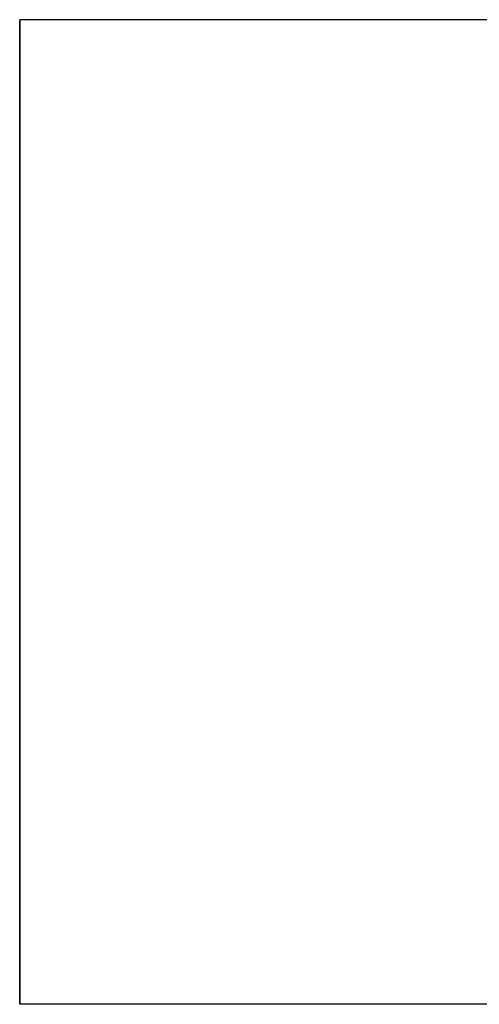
# Model space of a CAD drawing. Header units: metres. Extents: x 9 to 159, y -27 to 58.
# Tile 2 of 46: x 28 to 44, y -27 to 8. Entities that reach past the tile are written whole.
import ezdxf

# ---------------------------------------------------------------- set-up
doc = ezdxf.new("R2010")
doc.units = ezdxf.units.M
doc.layers.add('G-ANNO-SYMB', color=7, linetype='Continuous', lineweight=30)

msp = doc.modelspace()

# ---------------------------------------------------------------- linework, layer by layer
at = {"layer": 'G-ANNO-SYMB'}
for p, q in [((28.078, 7.612), (28.078, -27.139)), ((65.944, 7.612), (28.078, 7.612)), ((28.078, -27.139), (28.078, 7.612)), ((65.944, 7.612), (28.078, 7.612)), ((65.944, -27.139), (28.078, -27.139)), ((65.944, -27.139), (28.078, -27.139))]:
    msp.add_line(p, q, dxfattribs=at)

doc.saveas('drawing.dxf')
